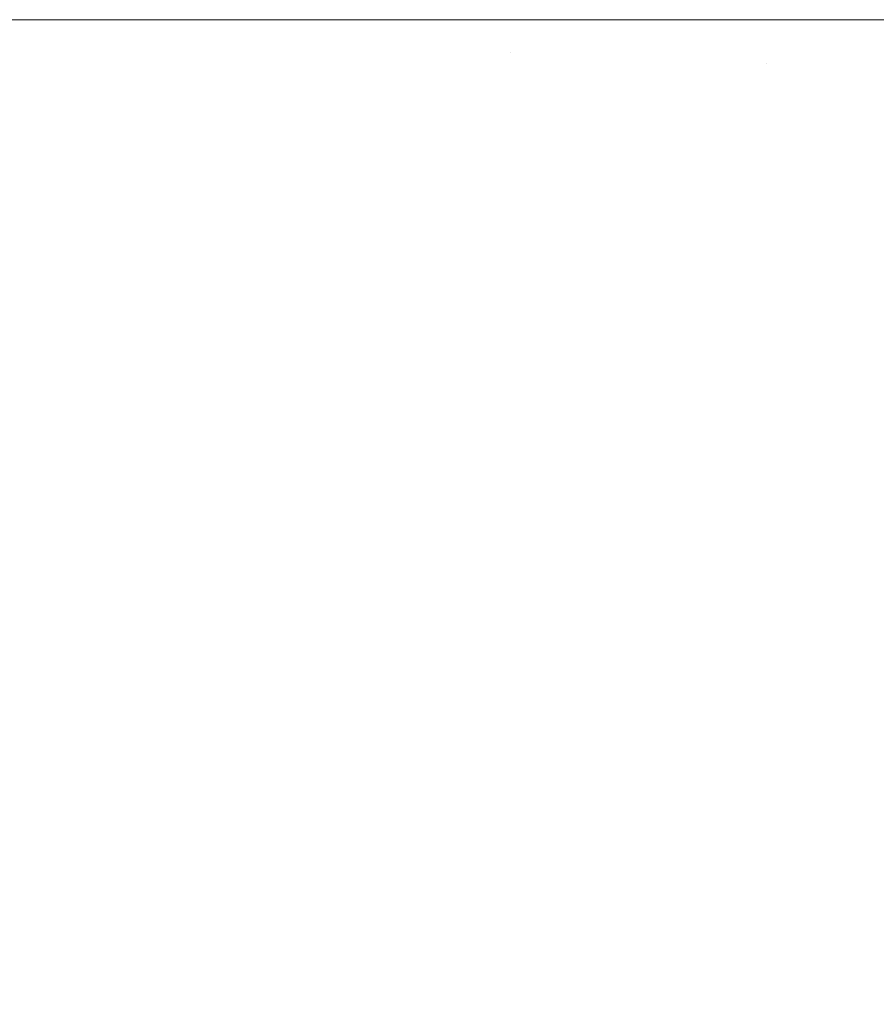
# Model space of a CAD drawing. Header units: centimetres. Extents: x -25.9 to 27.4, y -25.9 to -24.1.
# Tile 172 of 200: x 27.2758 to 27.29, y -25.7763 to -25.76. Entities that reach past the tile are written whole.
import ezdxf

# ---------------------------------------------------------------- set-up
doc = ezdxf.new("R2010")
doc.units = ezdxf.units.CM
doc.header["$LTSCALE"] = 2.54
doc.layers.add('Lucido design-1', color=7, linetype='Continuous')

# ---------------------------------------------------------------- blocks, each defined once
blk = doc.blocks.new('Gruppo-4-1')
at = {"color": 7, "linetype": 'Continuous', "lineweight": 9}
for points, invisible_edges in [([(27.277394, -25.760253, 707.620886), (27.277378, -25.760505, 707.620886), (27.273404, -25.760167, 707.620728), (27.273409, -25.760084, 707.620728)], 15), ([(27.277399, -25.76, 707.620886), (27.277394, -25.760253, 707.620886), (27.273409, -25.760084, 707.620728), (27.273411, -25.76, 707.620728)], 7), ([(27.277398, -25.76, 708.420508), (27.275354, -25.76, 708.420632), (27.275351, -25.760171, 708.420632), (27.27965, -25.760359, 708.42037)], 14), ([(27.281384, -25.76, 707.621204), (27.281375, -25.760422, 707.621204), (27.277394, -25.760253, 707.620886), (27.277399, -25.76, 707.620886)], 7), ([(27.27965, -25.760359, 708.42037), (27.279658, -25.76, 708.42037), (27.277398, -25.76, 708.420508)], 9), ([(27.281381, -25.76, 708.42019), (27.279658, -25.76, 708.42037), (27.27965, -25.760359, 708.42037), (27.283936, -25.760546, 708.419923)], 14), ([(27.285358, -25.76, 707.621682), (27.285345, -25.760591, 707.621682), (27.281375, -25.760422, 707.621204), (27.281384, -25.76, 707.621204)], 7), ([(27.283936, -25.760546, 708.419923), (27.283948, -25.76, 708.419923), (27.281381, -25.76, 708.42019)], 9), ([(27.283936, -25.760546, 708.419923), (27.288191, -25.760731, 708.419293), (27.288207, -25.76, 708.419293), (27.285355, -25.76, 708.419715)], 11), ([(27.285355, -25.76, 708.419715), (27.283948, -25.76, 708.419923), (27.283936, -25.760546, 708.419923)], 10), ([(27.289315, -25.76, 707.622319), (27.289299, -25.760759, 707.622319), (27.285345, -25.760591, 707.621682), (27.285358, -25.76, 707.621682)], 7), ([(27.288191, -25.760731, 708.419293), (27.292407, -25.760916, 708.418481), (27.292427, -25.76, 708.418481), (27.289312, -25.76, 708.41908)], 11), ([(27.289312, -25.76, 708.41908), (27.288207, -25.76, 708.419293), (27.288191, -25.760731, 708.419293)], 10), ([(27.293249, -25.76, 707.623116), (27.293229, -25.760926, 707.623116), (27.289299, -25.760759, 707.622319), (27.289315, -25.76, 707.622319)], 7), ([(27.277351, -25.760757, 707.620886), (27.277313, -25.761007, 707.620886), (27.273382, -25.760333, 707.620728), (27.273395, -25.76025, 707.620728)], 15), ([(27.277378, -25.760505, 707.620886), (27.277351, -25.760757, 707.620886), (27.273395, -25.76025, 707.620728), (27.273404, -25.760167, 707.620728)], 15), ([(27.275351, -25.760171, 708.420632), (27.275339, -25.760341, 708.420632), (27.279627, -25.760716, 708.42037), (27.27965, -25.760359, 708.42037)], 15), ([(27.281375, -25.760422, 707.621204), (27.281348, -25.760843, 707.621204), (27.277378, -25.760505, 707.620886), (27.277394, -25.760253, 707.620886)], 15), ([(27.277265, -25.761256, 707.620886), (27.277207, -25.761502, 707.620886), (27.273347, -25.760497, 707.620728), (27.273366, -25.760415, 707.620728)], 15), ([(27.277313, -25.761007, 707.620886), (27.277265, -25.761256, 707.620886), (27.273366, -25.760415, 707.620728), (27.273382, -25.760333, 707.620728)], 15), ([(27.275339, -25.760341, 708.420632), (27.275321, -25.760511, 708.420632), (27.279588, -25.761073, 708.42037), (27.279627, -25.760716, 708.42037)], 15), ([(27.27965, -25.760359, 708.42037), (27.279627, -25.760716, 708.42037), (27.2839, -25.76109, 708.419923), (27.283936, -25.760546, 708.419923)], 15), ([(27.285345, -25.760591, 707.621682), (27.285308, -25.76118, 707.621682), (27.281348, -25.760843, 707.621204), (27.281375, -25.760422, 707.621204)], 15), ([(27.277138, -25.761745, 707.620886), (27.277059, -25.761986, 707.620886), (27.273298, -25.760657, 707.620728), (27.273324, -25.760577, 707.620728)], 15), ([(27.277207, -25.761502, 707.620886), (27.277138, -25.761745, 707.620886), (27.273324, -25.760577, 707.620728), (27.273347, -25.760497, 707.620728)], 15), ([(27.275321, -25.760511, 708.420632), (27.275295, -25.76068, 708.420632), (27.279533, -25.761427, 708.42037), (27.279588, -25.761073, 708.42037)], 15), ([(27.281348, -25.760843, 707.621204), (27.281303, -25.761263, 707.621204), (27.277351, -25.760757, 707.620886), (27.277378, -25.760505, 707.620886)], 15), ([(27.283936, -25.760546, 708.419923), (27.2839, -25.76109, 708.419923), (27.288143, -25.761461, 708.419293), (27.288191, -25.760731, 708.419293)], 15), ([(27.289299, -25.760759, 707.622319), (27.289251, -25.761516, 707.622319), (27.285308, -25.76118, 707.621682), (27.285345, -25.760591, 707.621682)], 15), ([(27.276969, -25.762222, 707.620886), (27.27687, -25.762455, 707.620886), (27.273236, -25.760812, 707.620728), (27.273268, -25.760735, 707.620728)], 15), ([(27.277059, -25.761986, 707.620886), (27.276969, -25.762222, 707.620886), (27.273268, -25.760735, 707.620728), (27.273298, -25.760657, 707.620728)], 15), ([(27.275295, -25.76068, 708.420632), (27.275262, -25.760848, 708.420632), (27.279463, -25.761779, 708.42037), (27.279533, -25.761427, 708.42037)], 15), ([(27.281303, -25.761263, 707.621204), (27.281241, -25.761681, 707.621204), (27.277313, -25.761007, 707.620886), (27.277351, -25.760757, 707.620886)], 15), ([(27.279627, -25.760716, 708.42037), (27.279588, -25.761073, 708.42037), (27.283841, -25.761633, 708.419923), (27.2839, -25.76109, 708.419923)], 15), ([(27.288191, -25.760731, 708.419293), (27.288143, -25.761461, 708.419293), (27.292348, -25.761829, 708.418481), (27.292407, -25.760916, 708.418481)], 15), ([(27.293229, -25.760926, 707.623116), (27.29317, -25.76185, 707.623116), (27.289251, -25.761516, 707.622319), (27.289299, -25.760759, 707.622319)], 15), ([(27.276761, -25.762683, 707.620886), (27.276642, -25.762907, 707.620886), (27.27316, -25.760962, 707.620728), (27.2732, -25.760888, 707.620728)], 15), ([(27.27687, -25.762455, 707.620886), (27.276761, -25.762683, 707.620886), (27.2732, -25.760888, 707.620728), (27.273236, -25.760812, 707.620728)], 15), ([(27.275262, -25.760848, 708.420632), (27.275221, -25.761013, 708.420632), (27.279378, -25.762127, 708.42037), (27.279463, -25.761779, 708.42037)], 15), ([(27.285308, -25.76118, 707.621682), (27.285245, -25.761768, 707.621682), (27.281303, -25.761263, 707.621204), (27.281348, -25.760843, 707.621204)], 15), ([(27.276377, -25.763338, 707.620886), (27.276231, -25.763544, 707.620886), (27.273024, -25.761173, 707.620728), (27.273072, -25.761104, 707.620728)], 15), ([(27.276514, -25.763125, 707.620886), (27.276377, -25.763338, 707.620886), (27.273072, -25.761104, 707.620728), (27.273118, -25.761034, 707.620728)], 15), ([(27.276642, -25.762907, 707.620886), (27.276514, -25.763125, 707.620886), (27.273118, -25.761034, 707.620728), (27.27316, -25.760962, 707.620728)], 15), ([(27.275221, -25.761013, 708.420632), (27.275173, -25.761177, 708.420632), (27.279278, -25.762472, 708.42037), (27.279378, -25.762127, 708.42037)], 15), ([(27.281241, -25.761681, 707.621204), (27.28116, -25.762095, 707.621204), (27.277265, -25.761256, 707.620886), (27.277313, -25.761007, 707.620886)], 15), ([(27.279588, -25.761073, 708.42037), (27.279533, -25.761427, 708.42037), (27.283758, -25.762172, 708.419923), (27.283841, -25.761633, 708.419923)], 15), ([(27.2839, -25.76109, 708.419923), (27.283841, -25.761633, 708.419923), (27.288063, -25.762189, 708.419293), (27.288143, -25.761461, 708.419293)], 15), ([(27.276076, -25.763745, 707.620886), (27.275913, -25.763938, 707.620886), (27.272919, -25.761303, 707.620728), (27.272973, -25.761239, 707.620728)], 15), ([(27.276231, -25.763544, 707.620886), (27.276076, -25.763745, 707.620886), (27.272973, -25.761239, 707.620728), (27.273024, -25.761173, 707.620728)], 15), ([(27.275173, -25.761177, 708.420632), (27.275118, -25.761339, 708.420632), (27.279162, -25.762811, 708.42037), (27.279278, -25.762472, 708.42037)], 15), ([(27.28116, -25.762095, 707.621204), (27.281063, -25.762506, 707.621204), (27.277207, -25.761502, 707.620886), (27.277265, -25.761256, 707.620886)], 15), ([(27.285245, -25.761768, 707.621682), (27.285158, -25.762352, 707.621682), (27.281241, -25.761681, 707.621204), (27.281303, -25.761263, 707.621204)], 15), ([(27.289251, -25.761516, 707.622319), (27.28917, -25.762271, 707.622319), (27.285245, -25.761768, 707.621682), (27.285308, -25.76118, 707.621682)], 15), ([(27.275913, -25.763938, 707.620886), (27.275742, -25.764124, 707.620886), (27.272862, -25.761365, 707.620728), (27.272919, -25.761303, 707.620728)], 15), ([(27.275118, -25.761339, 708.420632), (27.275056, -25.761499, 708.420632), (27.279032, -25.763145, 708.42037), (27.279162, -25.762811, 708.42037)], 15), ([(27.279533, -25.761427, 708.42037), (27.279463, -25.761779, 708.42037), (27.283651, -25.762707, 708.419923), (27.283758, -25.762172, 708.419923)], 15), ([(27.275056, -25.761499, 708.420632), (27.274987, -25.761655, 708.420632), (27.278888, -25.763474, 708.42037), (27.279032, -25.763145, 708.42037)], 15), ([(27.281063, -25.762506, 707.621204), (27.280948, -25.762912, 707.621204), (27.277138, -25.761745, 707.620886), (27.277207, -25.761502, 707.620886)], 15), ([(27.288143, -25.761461, 708.419293), (27.288063, -25.762189, 708.419293), (27.292248, -25.76274, 708.418481), (27.292348, -25.761829, 708.418481)], 15), ([(27.29317, -25.76185, 707.623116), (27.293072, -25.76277, 707.623116), (27.28917, -25.762271, 707.622319), (27.289251, -25.761516, 707.622319)], 15), ([(27.274987, -25.761655, 708.420632), (27.274912, -25.761808, 708.420632), (27.278729, -25.763795, 708.42037), (27.278888, -25.763474, 708.42037)], 15), ([(27.280948, -25.762912, 707.621204), (27.280816, -25.763313, 707.621204), (27.277059, -25.761986, 707.620886), (27.277138, -25.761745, 707.620886)], 15), ([(27.285158, -25.762352, 707.621682), (27.285045, -25.762933, 707.621682), (27.28116, -25.762095, 707.621204), (27.281241, -25.761681, 707.621204)], 15), ([(27.283841, -25.761633, 708.419923), (27.283758, -25.762172, 708.419923), (27.287952, -25.762912, 708.419293), (27.288063, -25.762189, 708.419293)], 15), ([(27.28917, -25.762271, 707.622319), (27.289058, -25.763021, 707.622319), (27.285158, -25.762352, 707.621682), (27.285245, -25.761768, 707.621682)], 15), ([(27.274912, -25.761808, 708.420632), (27.27483, -25.761958, 708.420632), (27.278557, -25.76411, 708.42037), (27.278729, -25.763795, 708.42037)], 15), ([(27.279463, -25.761779, 708.42037), (27.279378, -25.762127, 708.42037), (27.283521, -25.763238, 708.419923), (27.283651, -25.762707, 708.419923)], 15), ([(27.27483, -25.761958, 708.420632), (27.274741, -25.762104, 708.420632), (27.278371, -25.764416, 708.42037), (27.278557, -25.76411, 708.42037)], 15), ([(27.280816, -25.763313, 707.621204), (27.280667, -25.763708, 707.621204), (27.276969, -25.762222, 707.620886), (27.277059, -25.761986, 707.620886)], 15), ([(27.285045, -25.762933, 707.621682), (27.284909, -25.763507, 707.621682), (27.281063, -25.762506, 707.621204), (27.28116, -25.762095, 707.621204)], 15), ([(27.274646, -25.762246, 708.420632), (27.274545, -25.762384, 708.420632), (27.277959, -25.765004, 708.42037), (27.278172, -25.764714, 708.42037)], 15), ([(27.274741, -25.762104, 708.420632), (27.274646, -25.762246, 708.420632), (27.278172, -25.764714, 708.42037), (27.278371, -25.764416, 708.42037)], 15), ([(27.280667, -25.763708, 707.621204), (27.280501, -25.764096, 707.621204), (27.27687, -25.762455, 707.620886), (27.276969, -25.762222, 707.620886)], 15), ([(27.279378, -25.762127, 708.42037), (27.279278, -25.762472, 708.42037), (27.283369, -25.763762, 708.419923), (27.283521, -25.763238, 708.419923)], 15), ([(27.283758, -25.762172, 708.419923), (27.283651, -25.762707, 708.419923), (27.287809, -25.763629, 708.419293), (27.287952, -25.762912, 708.419293)], 15), ([(27.288063, -25.762189, 708.419293), (27.287952, -25.762912, 708.419293), (27.292109, -25.763645, 708.418481), (27.292248, -25.76274, 708.418481)], 15), ([(27.274545, -25.762384, 708.420632), (27.274438, -25.762517, 708.420632), (27.277735, -25.765283, 708.42037), (27.277959, -25.765004, 708.42037)], 15), ([(27.289058, -25.763021, 707.622319), (27.288914, -25.763766, 707.622319), (27.285045, -25.762933, 707.621682), (27.285158, -25.762352, 707.621682)], 15), ([(27.293072, -25.76277, 707.623116), (27.292935, -25.763686, 707.623116), (27.289058, -25.763021, 707.622319), (27.28917, -25.762271, 707.622319)], 15), ([(27.274438, -25.762517, 708.420632), (27.274326, -25.762645, 708.420632), (27.277499, -25.765553, 708.42037), (27.277735, -25.765283, 708.42037)], 15), ([(27.280501, -25.764096, 707.621204), (27.280319, -25.764477, 707.621204), (27.276761, -25.762683, 707.620886), (27.27687, -25.762455, 707.620886)], 15), ([(27.279278, -25.762472, 708.42037), (27.279162, -25.762811, 708.42037), (27.283193, -25.764278, 708.419923), (27.283369, -25.763762, 708.419923)], 15), ([(27.284909, -25.763507, 707.621682), (27.284748, -25.764076, 707.621682), (27.280948, -25.762912, 707.621204), (27.281063, -25.762506, 707.621204)], 15), ([(27.274326, -25.762645, 708.420632), (27.274207, -25.762769, 708.420632), (27.277251, -25.765812, 708.42037), (27.277499, -25.765553, 708.42037)], 15), ([(27.280319, -25.764477, 707.621204), (27.280121, -25.76485, 707.621204), (27.276642, -25.762907, 707.620886), (27.276761, -25.762683, 707.620886)], 15), ([(27.283651, -25.762707, 708.419923), (27.283521, -25.763238, 708.419923), (27.287635, -25.76434, 708.419293), (27.287809, -25.763629, 708.419293)], 15), ([(27.274084, -25.762887, 708.420632), (27.273956, -25.763, 708.420632), (27.276722, -25.766296, 708.42037), (27.276992, -25.76606, 708.42037)], 15), ([(27.274207, -25.762769, 708.420632), (27.274084, -25.762887, 708.420632), (27.276992, -25.76606, 708.42037), (27.277251, -25.765812, 708.42037)], 15), ([(27.280121, -25.76485, 707.621204), (27.279907, -25.765214, 707.621204), (27.276514, -25.763125, 707.620886), (27.276642, -25.762907, 707.620886)], 15), ([(27.279162, -25.762811, 708.42037), (27.279032, -25.763145, 708.42037), (27.282995, -25.764787, 708.419923), (27.283193, -25.764278, 708.419923)], 15), ([(27.284748, -25.764076, 707.621682), (27.284563, -25.764637, 707.621682), (27.280816, -25.763313, 707.621204), (27.280948, -25.762912, 707.621204)], 15), ([(27.287952, -25.762912, 708.419293), (27.287809, -25.763629, 708.419293), (27.29193, -25.764543, 708.418481), (27.292109, -25.763645, 708.418481)], 15), ([(27.273956, -25.763, 708.420632), (27.273822, -25.763107, 708.420632), (27.276442, -25.766521, 708.42037), (27.276722, -25.766296, 708.42037)], 15), ([(27.288914, -25.763766, 707.622319), (27.288738, -25.764504, 707.622319), (27.284909, -25.763507, 707.621682), (27.285045, -25.762933, 707.621682)], 15), ([(27.292935, -25.763686, 707.623116), (27.292759, -25.764595, 707.623116), (27.288914, -25.763766, 707.622319), (27.289058, -25.763021, 707.622319)], 15), ([(27.273685, -25.763208, 708.420632), (27.273543, -25.763303, 708.420632), (27.275855, -25.766932, 708.42037), (27.276153, -25.766733, 708.42037)], 15), ([(27.273822, -25.763107, 708.420632), (27.273685, -25.763208, 708.420632), (27.276153, -25.766733, 708.42037), (27.276442, -25.766521, 708.42037)], 15), ([(27.279907, -25.765214, 707.621204), (27.279678, -25.765569, 707.621204), (27.276377, -25.763338, 707.620886), (27.276514, -25.763125, 707.620886)], 15), ([(27.279032, -25.763145, 708.42037), (27.278888, -25.763474, 708.42037), (27.282776, -25.765287, 708.419923), (27.282995, -25.764787, 708.419923)], 15), ([(27.283521, -25.763238, 708.419923), (27.283369, -25.763762, 708.419923), (27.28743, -25.765042, 708.419293), (27.287635, -25.76434, 708.419293)], 15), ([(27.273543, -25.763303, 708.420632), (27.273396, -25.763391, 708.420632), (27.275548, -25.767118, 708.42037), (27.275855, -25.766932, 708.42037)], 15), ([(27.279678, -25.765569, 707.621204), (27.279434, -25.765914, 707.621204), (27.276231, -25.763544, 707.620886), (27.276377, -25.763338, 707.620886)], 15), ([(27.284563, -25.764637, 707.621682), (27.284354, -25.76519, 707.621682), (27.280667, -25.763708, 707.621204), (27.280816, -25.763313, 707.621204)], 15), ([(27.279434, -25.765914, 707.621204), (27.279176, -25.766248, 707.621204), (27.276076, -25.763745, 707.620886), (27.276231, -25.763544, 707.620886)], 15), ([(27.278888, -25.763474, 708.42037), (27.278729, -25.763795, 708.42037), (27.282534, -25.765776, 708.419923), (27.282776, -25.765287, 708.419923)], 15), ([(27.288738, -25.764504, 707.622319), (27.288531, -25.765235, 707.622319), (27.284748, -25.764076, 707.621682), (27.284909, -25.763507, 707.621682)], 15), ([(27.284354, -25.76519, 707.621682), (27.284122, -25.765733, 707.621682), (27.280501, -25.764096, 707.621204), (27.280667, -25.763708, 707.621204)], 15), ([(27.287809, -25.763629, 708.419293), (27.287635, -25.76434, 708.419293), (27.291712, -25.765432, 708.418481), (27.29193, -25.764543, 708.418481)], 15), ([(27.279176, -25.766248, 707.621204), (27.278904, -25.76657, 707.621204), (27.275913, -25.763938, 707.620886), (27.276076, -25.763745, 707.620886)], 15), ([(27.278729, -25.763795, 708.42037), (27.278557, -25.76411, 708.42037), (27.282272, -25.766254, 708.419923), (27.282534, -25.765776, 708.419923)], 15), ([(27.283369, -25.763762, 708.419923), (27.283193, -25.764278, 708.419923), (27.287195, -25.765735, 708.419293), (27.28743, -25.765042, 708.419293)], 15), ([(27.292759, -25.764595, 707.623116), (27.292545, -25.765496, 707.623116), (27.288738, -25.764504, 707.622319), (27.288914, -25.763766, 707.622319)], 15), ([(27.278904, -25.76657, 707.621204), (27.278619, -25.766881, 707.621204), (27.275742, -25.764124, 707.620886), (27.275913, -25.763938, 707.620886)], 15), ([(27.278619, -25.766881, 707.621204), (27.27832, -25.76718, 707.621204), (27.275563, -25.764303, 707.620886), (27.275742, -25.764124, 707.620886)], 15), ([(27.278557, -25.76411, 708.42037), (27.278371, -25.764416, 708.42037), (27.281989, -25.766721, 708.419923), (27.282272, -25.766254, 708.419923)], 15), ([(27.284122, -25.765733, 707.621682), (27.283867, -25.766267, 707.621682), (27.280319, -25.764477, 707.621204), (27.280501, -25.764096, 707.621204)], 15), ([(27.288531, -25.765235, 707.622319), (27.288294, -25.765955, 707.622319), (27.284563, -25.764637, 707.621682), (27.284748, -25.764076, 707.621682)], 15), ([(27.27832, -25.76718, 707.621204), (27.278009, -25.767466, 707.621204), (27.275377, -25.764474, 707.620886), (27.275563, -25.764303, 707.620886)], 15), ([(27.283193, -25.764278, 708.419923), (27.282995, -25.764787, 708.419923), (27.28693, -25.766417, 708.419293), (27.287195, -25.765735, 708.419293)], 15), ([(27.287635, -25.76434, 708.419293), (27.28743, -25.765042, 708.419293), (27.291456, -25.766311, 708.418481), (27.291712, -25.765432, 708.418481)], 15), ([(27.278009, -25.767466, 707.621204), (27.277686, -25.767738, 707.621204), (27.275183, -25.764637, 707.620886), (27.275377, -25.764474, 707.620886)], 15), ([(27.278371, -25.764416, 708.42037), (27.278172, -25.764714, 708.42037), (27.281685, -25.767175, 708.419923), (27.281989, -25.766721, 708.419923)], 15), ([(27.283867, -25.766267, 707.621682), (27.28359, -25.766788, 707.621682), (27.280121, -25.76485, 707.621204), (27.280319, -25.764477, 707.621204)], 15), ([(27.292545, -25.765496, 707.623116), (27.292293, -25.766386, 707.623116), (27.288531, -25.765235, 707.622319), (27.288738, -25.764504, 707.622319)], 15), ([(27.277686, -25.767738, 707.621204), (27.277352, -25.767996, 707.621204), (27.274983, -25.764792, 707.620886), (27.275183, -25.764637, 707.620886)], 15), ([(27.288294, -25.765955, 707.622319), (27.288026, -25.766665, 707.622319), (27.284354, -25.76519, 707.621682), (27.284563, -25.764637, 707.621682)], 15), ([(27.277352, -25.767996, 707.621204), (27.277008, -25.76824, 707.621204), (27.274776, -25.764938, 707.620886), (27.274983, -25.764792, 707.620886)], 15), ([(27.278172, -25.764714, 708.42037), (27.277959, -25.765004, 708.42037), (27.281363, -25.767615, 708.419923), (27.281685, -25.767175, 708.419923)], 15), ([(27.28359, -25.766788, 707.621682), (27.283291, -25.767298, 707.621682), (27.279907, -25.765214, 707.621204), (27.280121, -25.76485, 707.621204)], 15), ([(27.282995, -25.764787, 708.419923), (27.282776, -25.765287, 708.419923), (27.286636, -25.767086, 708.419293), (27.28693, -25.766417, 708.419293)], 15), ([(27.277008, -25.76824, 707.621204), (27.276653, -25.768469, 707.621204), (27.274564, -25.765076, 707.620886), (27.274776, -25.764938, 707.620886)], 15), ([(27.277959, -25.765004, 708.42037), (27.277735, -25.765283, 708.42037), (27.281021, -25.768041, 708.419923), (27.281363, -25.767615, 708.419923)], 15), ([(27.276653, -25.768469, 707.621204), (27.276289, -25.768682, 707.621204), (27.274345, -25.765204, 707.620886), (27.274564, -25.765076, 707.620886)], 15), ([(27.288026, -25.766665, 707.622319), (27.287728, -25.767363, 707.622319), (27.284122, -25.765733, 707.621682), (27.284354, -25.76519, 707.621682)], 15), ([(27.28743, -25.765042, 708.419293), (27.287195, -25.765735, 708.419293), (27.291162, -25.767179, 708.418481), (27.291456, -25.766311, 708.418481)], 15), ([(27.275916, -25.76888, 707.621204), (27.275535, -25.769062, 707.621204), (27.273894, -25.765431, 707.620886), (27.274122, -25.765322, 707.620886)], 15), ([(27.276289, -25.768682, 707.621204), (27.275916, -25.76888, 707.621204), (27.274122, -25.765322, 707.620886), (27.274345, -25.765204, 707.620886)], 15), ([(27.277735, -25.765283, 708.42037), (27.277499, -25.765553, 708.42037), (27.280661, -25.768451, 708.419923), (27.281021, -25.768041, 708.419923)], 15), ([(27.283291, -25.767298, 707.621682), (27.282971, -25.767794, 707.621682), (27.279678, -25.765569, 707.621204), (27.279907, -25.765214, 707.621204)], 15), ([(27.282776, -25.765287, 708.419923), (27.282534, -25.765776, 708.419923), (27.286312, -25.767743, 708.419293), (27.286636, -25.767086, 708.419293)], 15), ([(27.292293, -25.766386, 707.623116), (27.292003, -25.767266, 707.623116), (27.288294, -25.765955, 707.622319), (27.288531, -25.765235, 707.622319)], 15), ([(27.277499, -25.765553, 708.42037), (27.277251, -25.765812, 708.42037), (27.280284, -25.768845, 708.419923), (27.280661, -25.768451, 708.419923)], 15), ([(27.282971, -25.767794, 707.621682), (27.28263, -25.768277, 707.621682), (27.279434, -25.765914, 707.621204), (27.279678, -25.765569, 707.621204)], 15), ([(27.277251, -25.765812, 708.42037), (27.276992, -25.76606, 708.42037), (27.27989, -25.769223, 708.419923), (27.280284, -25.768845, 708.419923)], 15), ([(27.282534, -25.765776, 708.419923), (27.282272, -25.766254, 708.419923), (27.28596, -25.768384, 708.419293), (27.286312, -25.767743, 708.419293)], 15), ([(27.287728, -25.767363, 707.622319), (27.287401, -25.768048, 707.622319), (27.283867, -25.766267, 707.621682), (27.284122, -25.765733, 707.621682)], 15), ([(27.287195, -25.765735, 708.419293), (27.28693, -25.766417, 708.419293), (27.29083, -25.768032, 708.418481), (27.291162, -25.767179, 708.418481)], 15), ([(27.28263, -25.768277, 707.621682), (27.282268, -25.768744, 707.621682), (27.279176, -25.766248, 707.621204), (27.279434, -25.765914, 707.621204)], 15), ([(27.292003, -25.767266, 707.623116), (27.291676, -25.768132, 707.623116), (27.288026, -25.766665, 707.622319), (27.288294, -25.765955, 707.622319)], 15), ([(27.276992, -25.76606, 708.42037), (27.276722, -25.766296, 708.42037), (27.279479, -25.769582, 708.419923), (27.27989, -25.769223, 708.419923)], 15), ([(27.276722, -25.766296, 708.42037), (27.276442, -25.766521, 708.42037), (27.279054, -25.769924, 708.419923), (27.279479, -25.769582, 708.419923)], 15), ([(27.282268, -25.768744, 707.621682), (27.281887, -25.769196, 707.621682), (27.278904, -25.76657, 707.621204), (27.279176, -25.766248, 707.621204)], 15), ([(27.282272, -25.766254, 708.419923), (27.281989, -25.766721, 708.419923), (27.285581, -25.769009, 708.419293), (27.28596, -25.768384, 708.419293)], 15), ([(27.287401, -25.768048, 707.622319), (27.287045, -25.768718, 707.622319), (27.28359, -25.766788, 707.621682), (27.283867, -25.766267, 707.621682)], 15), ([(27.28693, -25.766417, 708.419293), (27.286636, -25.767086, 708.419293), (27.290461, -25.76887, 708.418481), (27.29083, -25.768032, 708.418481)], 15), ([(27.276442, -25.766521, 708.42037), (27.276153, -25.766733, 708.42037), (27.278613, -25.770247, 708.419923), (27.279054, -25.769924, 708.419923)], 15), ([(27.281887, -25.769196, 707.621682), (27.281488, -25.769631, 707.621682), (27.278619, -25.766881, 707.621204), (27.278904, -25.76657, 707.621204)], 15), ([(27.291676, -25.768132, 707.623116), (27.291313, -25.768984, 707.623116), (27.287728, -25.767363, 707.622319), (27.288026, -25.766665, 707.622319)], 15), ([(27.276153, -25.766733, 708.42037), (27.275855, -25.766932, 708.42037), (27.27816, -25.77055, 708.419923), (27.278613, -25.770247, 708.419923)], 15), ([(27.281989, -25.766721, 708.419923), (27.281685, -25.767175, 708.419923), (27.285174, -25.769618, 708.419293), (27.285581, -25.769009, 708.419293)], 15), ([(27.287045, -25.768718, 707.622319), (27.286661, -25.769373, 707.622319), (27.283291, -25.767298, 707.621682), (27.28359, -25.766788, 707.621682)], 15), ([(27.275855, -25.766932, 708.42037), (27.275548, -25.767118, 708.42037), (27.277693, -25.770833, 708.419923), (27.27816, -25.77055, 708.419923)], 15), ([(27.281488, -25.769631, 707.621682), (27.28107, -25.770049, 707.621682), (27.27832, -25.76718, 707.621204), (27.278619, -25.766881, 707.621204)], 15), ([(27.275548, -25.767118, 708.42037), (27.275234, -25.767291, 708.42037), (27.277215, -25.771096, 708.419923), (27.277693, -25.770833, 708.419923)], 15), ([(27.286636, -25.767086, 708.419293), (27.286312, -25.767743, 708.419293), (27.290056, -25.769692, 708.418481), (27.290461, -25.76887, 708.418481)], 15), ([(27.275234, -25.767291, 708.42037), (27.274912, -25.767449, 708.42037), (27.276725, -25.771337, 708.419923), (27.277215, -25.771096, 708.419923)], 15), ([(27.28107, -25.770049, 707.621682), (27.280635, -25.770449, 707.621682), (27.278009, -25.767466, 707.621204), (27.27832, -25.76718, 707.621204)], 15), ([(27.281685, -25.767175, 708.419923), (27.281363, -25.767615, 708.419923), (27.284742, -25.770208, 708.419293), (27.285174, -25.769618, 708.419293)], 15), ([(27.286661, -25.769373, 707.622319), (27.286249, -25.77001, 707.622319), (27.282971, -25.767794, 707.621682), (27.283291, -25.767298, 707.621682)], 15), ([(27.274912, -25.767449, 708.42037), (27.274584, -25.767594, 708.42037), (27.276226, -25.771557, 708.419923), (27.276725, -25.771337, 708.419923)], 15), ([(27.280635, -25.770449, 707.621682), (27.280183, -25.77083, 707.621682), (27.277686, -25.767738, 707.621204), (27.278009, -25.767466, 707.621204)], 15), ([(27.291313, -25.768984, 707.623116), (27.290913, -25.769819, 707.623116), (27.287401, -25.768048, 707.622319), (27.287728, -25.767363, 707.622319)], 15), ([(27.274584, -25.767594, 708.42037), (27.27425, -25.767724, 708.42037), (27.275717, -25.771755, 708.419923), (27.276226, -25.771557, 708.419923)], 15), ([(27.281363, -25.767615, 708.419923), (27.281021, -25.768041, 708.419923), (27.284284, -25.770778, 708.419293), (27.284742, -25.770208, 708.419293)], 15), ([(27.280183, -25.77083, 707.621682), (27.279715, -25.771191, 707.621682), (27.277352, -25.767996, 707.621204), (27.277686, -25.767738, 707.621204)], 15), ([(27.286249, -25.77001, 707.622319), (27.285811, -25.77063, 707.622319), (27.28263, -25.768277, 707.621682), (27.282971, -25.767794, 707.621682)], 15), ([(27.286312, -25.767743, 708.419293), (27.28596, -25.768384, 708.419293), (27.289615, -25.770494, 708.418481), (27.290056, -25.769692, 708.418481)], 15), ([(27.279715, -25.771191, 707.621682), (27.279233, -25.771532, 707.621682), (27.277008, -25.76824, 707.621204), (27.277352, -25.767996, 707.621204)], 15), ([(27.281021, -25.768041, 708.419923), (27.280661, -25.768451, 708.419923), (27.283801, -25.771328, 708.419293), (27.284284, -25.770778, 708.419293)], 15), ([(27.290913, -25.769819, 707.623116), (27.290479, -25.770637, 707.623116), (27.287045, -25.768718, 707.622319), (27.287401, -25.768048, 707.622319)], 15), ([(27.279233, -25.771532, 707.621682), (27.278737, -25.771853, 707.621682), (27.276653, -25.768469, 707.621204), (27.277008, -25.76824, 707.621204)], 15), ([(27.285811, -25.77063, 707.622319), (27.285347, -25.77123, 707.622319), (27.282268, -25.768744, 707.621682), (27.28263, -25.768277, 707.621682)], 15), ([(27.280661, -25.768451, 708.419923), (27.280284, -25.768845, 708.419923), (27.283295, -25.771857, 708.419293), (27.283801, -25.771328, 708.419293)], 15), ([(27.28596, -25.768384, 708.419293), (27.285581, -25.769009, 708.419293), (27.28914, -25.771277, 708.418481), (27.289615, -25.770494, 708.418481)], 15), ([(27.278737, -25.771853, 707.621682), (27.278227, -25.772152, 707.621682), (27.276289, -25.768682, 707.621204), (27.276653, -25.768469, 707.621204)], 15), ([(27.278227, -25.772152, 707.621682), (27.277705, -25.772429, 707.621682), (27.275916, -25.76888, 707.621204), (27.276289, -25.768682, 707.621204)], 15), ([(27.285347, -25.77123, 707.622319), (27.284858, -25.771811, 707.622319), (27.281887, -25.769196, 707.621682), (27.282268, -25.768744, 707.621682)], 15), ([(27.290479, -25.770637, 707.623116), (27.29001, -25.771435, 707.623116), (27.286661, -25.769373, 707.622319), (27.287045, -25.768718, 707.622319)], 15), ([(27.277705, -25.772429, 707.621682), (27.277172, -25.772684, 707.621682), (27.275535, -25.769062, 707.621204), (27.275916, -25.76888, 707.621204)], 15), ([(27.280284, -25.768845, 708.419923), (27.27989, -25.769223, 708.419923), (27.282767, -25.772363, 708.419293), (27.283295, -25.771857, 708.419293)], 15), ([(27.277172, -25.772684, 707.621682), (27.276628, -25.772916, 707.621682), (27.275147, -25.769228, 707.621204), (27.275535, -25.769062, 707.621204)], 15), ([(27.285581, -25.769009, 708.419293), (27.285174, -25.769618, 708.419293), (27.288632, -25.772039, 708.418481), (27.28914, -25.771277, 708.418481)], 15), ([(27.276628, -25.772916, 707.621682), (27.276076, -25.773124, 707.621682), (27.274752, -25.769377, 707.621204), (27.275147, -25.769228, 707.621204)], 15), ([(27.27989, -25.769223, 708.419923), (27.279479, -25.769582, 708.419923), (27.282217, -25.772845, 708.419293), (27.282767, -25.772363, 708.419293)], 15), ([(27.284858, -25.771811, 707.622319), (27.284345, -25.772369, 707.622319), (27.281488, -25.769631, 707.621682), (27.281887, -25.769196, 707.621682)], 15), ([(27.276076, -25.773124, 707.621682), (27.275514, -25.773309, 707.621682), (27.274351, -25.769509, 707.621204), (27.274752, -25.769377, 707.621204)], 15), ([(27.29001, -25.771435, 707.623116), (27.289508, -25.772213, 707.623116), (27.286249, -25.77001, 707.622319), (27.286661, -25.769373, 707.622319)], 15), ([(27.279479, -25.769582, 708.419923), (27.279054, -25.769924, 708.419923), (27.281646, -25.773303, 708.419293), (27.282217, -25.772845, 708.419293)], 15), ([(27.284345, -25.772369, 707.622319), (27.283808, -25.772906, 707.622319), (27.28107, -25.770049, 707.621682), (27.281488, -25.769631, 707.621682)], 15), ([(27.285174, -25.769618, 708.419293), (27.284742, -25.770208, 708.419293), (27.28809, -25.772777, 708.418481), (27.288632, -25.772039, 708.418481)], 15), ([(27.290056, -25.769692, 708.418481), (27.289615, -25.770494, 708.418481), (27.293231, -25.772582, 708.41749), (27.293759, -25.77162, 708.41749)], 15), ([(27.279054, -25.769924, 708.419923), (27.278613, -25.770247, 708.419923), (27.281056, -25.773736, 708.419293), (27.281646, -25.773303, 708.419293)], 15), ([(27.283808, -25.772906, 707.622319), (27.283249, -25.773419, 707.622319), (27.280635, -25.770449, 707.621682), (27.28107, -25.770049, 707.621682)], 15), ([(27.289508, -25.772213, 707.623116), (27.288974, -25.772969, 707.623116), (27.285811, -25.77063, 707.622319), (27.286249, -25.77001, 707.622319)], 15), ([(27.278613, -25.770247, 708.419923), (27.27816, -25.77055, 708.419923), (27.280448, -25.774142, 708.419293), (27.281056, -25.773736, 708.419293)], 15), ([(27.284742, -25.770208, 708.419293), (27.284284, -25.770778, 708.419293), (27.287517, -25.773491, 708.418481), (27.28809, -25.772777, 708.418481)], 15), ([(27.27816, -25.77055, 708.419923), (27.277693, -25.770833, 708.419923), (27.279823, -25.774521, 708.419293), (27.280448, -25.774142, 708.419293)], 15), ([(27.283249, -25.773419, 707.622319), (27.282669, -25.773909, 707.622319), (27.280183, -25.77083, 707.621682), (27.280635, -25.770449, 707.621682)], 15), ([(27.289615, -25.770494, 708.418481), (27.28914, -25.771277, 708.418481), (27.292662, -25.773521, 708.41749), (27.293231, -25.772582, 708.41749)], 15), ([(27.288974, -25.772969, 707.623116), (27.288408, -25.773702, 707.623116), (27.285347, -25.77123, 707.622319), (27.285811, -25.77063, 707.622319)], 15), ([(27.277693, -25.770833, 708.419923), (27.277215, -25.771096, 708.419923), (27.279181, -25.774873, 708.419293), (27.279823, -25.774521, 708.419293)], 15), ([(27.282669, -25.773909, 707.622319), (27.282069, -25.774373, 707.622319), (27.279715, -25.771191, 707.621682), (27.280183, -25.77083, 707.621682)], 15), ([(27.284284, -25.770778, 708.419293), (27.283801, -25.771328, 708.419293), (27.286913, -25.77418, 708.418481), (27.287517, -25.773491, 708.418481)], 15), ([(27.277215, -25.771096, 708.419923), (27.276725, -25.771337, 708.419923), (27.278525, -25.775197, 708.419293), (27.279181, -25.774873, 708.419293)], 15), ([(27.282069, -25.774373, 707.622319), (27.281449, -25.774811, 707.622319), (27.279233, -25.771532, 707.621682), (27.279715, -25.771191, 707.621682)], 15), ([(27.288408, -25.773702, 707.623116), (27.287811, -25.774409, 707.623116), (27.284858, -25.771811, 707.622319), (27.285347, -25.77123, 707.622319)], 15), ([(27.276725, -25.771337, 708.419923), (27.276226, -25.771557, 708.419923), (27.277855, -25.775492, 708.419293), (27.278525, -25.775197, 708.419293)], 15), ([(27.283801, -25.771328, 708.419293), (27.283295, -25.771857, 708.419293), (27.28628, -25.774841, 708.418481), (27.286913, -25.77418, 708.418481)], 15), ([(27.28914, -25.771277, 708.418481), (27.288632, -25.772039, 708.418481), (27.292052, -25.774434, 708.41749), (27.292662, -25.773521, 708.41749)], 15), ([(27.276226, -25.771557, 708.419923), (27.275717, -25.771755, 708.419923), (27.277174, -25.775757, 708.419293), (27.277855, -25.775492, 708.419293)], 15), ([(27.281449, -25.774811, 707.622319), (27.280811, -25.775222, 707.622319), (27.278737, -25.771853, 707.621682), (27.279233, -25.771532, 707.621682)], 15), ([(27.293334, -25.773482, 707.624071), (27.292742, -25.774399, 707.624071), (27.289508, -25.772213, 707.623116), (27.29001, -25.771435, 707.623116)], 15), ([(27.275717, -25.771755, 708.419923), (27.2752, -25.77193, 708.419923), (27.276481, -25.775992, 708.419293), (27.277174, -25.775757, 708.419293)], 15), ([(27.280811, -25.775222, 707.622319), (27.280157, -25.775606, 707.622319), (27.278227, -25.772152, 707.621682), (27.278737, -25.771853, 707.621682)], 15), ([(27.283295, -25.771857, 708.419293), (27.282767, -25.772363, 708.419293), (27.285618, -25.775475, 708.418481), (27.28628, -25.774841, 708.418481)], 15), ([(27.287811, -25.774409, 707.623116), (27.287184, -25.775091, 707.623116), (27.284345, -25.772369, 707.622319), (27.284858, -25.771811, 707.622319)], 15), ([(27.2752, -25.77193, 708.419923), (27.274676, -25.772083, 708.419923), (27.275778, -25.776197, 708.419293), (27.276481, -25.775992, 708.419293)], 15), ([(27.288632, -25.772039, 708.418481), (27.28809, -25.772777, 708.418481), (27.291403, -25.775319, 708.41749), (27.292052, -25.774434, 708.41749)], 15), ([(27.280157, -25.775606, 707.622319), (27.279487, -25.775962, 707.622319), (27.277705, -25.772429, 707.621682), (27.278227, -25.772152, 707.621682)], 15), ([(27.292742, -25.774399, 707.624071), (27.292112, -25.77529, 707.624071), (27.288974, -25.772969, 707.623116), (27.289508, -25.772213, 707.623116)], 15), ([(27.282767, -25.772363, 708.419293), (27.282217, -25.772845, 708.419293), (27.28493, -25.776078, 708.418481), (27.285618, -25.775475, 708.418481)], 15), ([(27.287184, -25.775091, 707.623116), (27.28653, -25.775746, 707.623116), (27.283808, -25.772906, 707.622319), (27.284345, -25.772369, 707.622319)], 15), ([(27.279487, -25.775962, 707.622319), (27.278802, -25.77629, 707.622319), (27.277172, -25.772684, 707.621682), (27.277705, -25.772429, 707.621682)], 15), ([(27.278802, -25.77629, 707.622319), (27.278104, -25.776587, 707.622319), (27.276628, -25.772916, 707.621682), (27.277172, -25.772684, 707.621682)], 15), ([(27.282217, -25.772845, 708.419293), (27.281646, -25.773303, 708.419293), (27.284216, -25.776652, 708.418481), (27.28493, -25.776078, 708.418481)], 15), ([(27.28809, -25.772777, 708.418481), (27.287517, -25.773491, 708.418481), (27.290715, -25.776175, 708.41749), (27.291403, -25.775319, 708.41749)], 15), ([(27.278104, -25.776587, 707.622319), (27.277394, -25.776855, 707.622319), (27.276076, -25.773124, 707.621682), (27.276628, -25.772916, 707.621682)], 15), ([(27.28653, -25.775746, 707.623116), (27.285848, -25.776372, 707.623116), (27.283249, -25.773419, 707.622319), (27.283808, -25.772906, 707.622319)], 15), ([(27.292112, -25.77529, 707.624071), (27.291445, -25.776154, 707.624071), (27.288408, -25.773702, 707.623116), (27.288974, -25.772969, 707.623116)], 15), ([(27.277394, -25.776855, 707.622319), (27.276673, -25.777093, 707.622319), (27.275514, -25.773309, 707.621682), (27.276076, -25.773124, 707.621682)], 15), ([(27.276673, -25.777093, 707.622319), (27.275943, -25.7773, 707.622319), (27.274946, -25.77347, 707.621682), (27.275514, -25.773309, 707.621682)], 15), ([(27.281646, -25.773303, 708.419293), (27.281056, -25.773736, 708.419293), (27.283477, -25.777193, 708.418481), (27.284216, -25.776652, 708.418481)], 15), ([(27.275943, -25.7773, 707.622319), (27.275205, -25.777475, 707.622319), (27.274371, -25.773607, 707.621682), (27.274946, -25.77347, 707.621682)], 15), ([(27.285848, -25.776372, 707.623116), (27.28514, -25.776969, 707.623116), (27.282669, -25.773909, 707.622319), (27.283249, -25.773419, 707.622319)], 15), ([(27.287517, -25.773491, 708.418481), (27.286913, -25.77418, 708.418481), (27.289992, -25.777001, 708.41749), (27.290715, -25.776175, 708.41749)], 15), ([(27.281056, -25.773736, 708.419293), (27.280448, -25.774142, 708.419293), (27.282716, -25.777702, 708.418481), (27.283477, -25.777193, 708.418481)], 15), ([(27.291445, -25.776154, 707.624071), (27.290741, -25.776988, 707.624071), (27.287811, -25.774409, 707.623116), (27.288408, -25.773702, 707.623116)], 15), ([(27.28514, -25.776969, 707.623116), (27.284408, -25.777535, 707.623116), (27.282069, -25.774373, 707.622319), (27.282669, -25.773909, 707.622319)], 15), ([(27.280448, -25.774142, 708.419293), (27.279823, -25.774521, 708.419293), (27.281933, -25.778177, 708.418481), (27.282716, -25.777702, 708.418481)], 15), ([(27.286913, -25.77418, 708.418481), (27.28628, -25.774841, 708.418481), (27.289232, -25.777794, 708.41749), (27.289992, -25.777001, 708.41749)], 15), ([(27.284408, -25.777535, 707.623116), (27.283652, -25.77807, 707.623116), (27.281449, -25.774811, 707.622319), (27.282069, -25.774373, 707.622319)], 15), ([(27.290741, -25.776988, 707.624071), (27.290003, -25.777792, 707.624071), (27.287184, -25.775091, 707.623116), (27.287811, -25.774409, 707.623116)], 15), ([(27.279823, -25.774521, 708.419293), (27.279181, -25.774873, 708.419293), (27.28113, -25.778617, 708.418481), (27.281933, -25.778177, 708.418481)], 15), ([(27.283652, -25.77807, 707.623116), (27.282874, -25.778572, 707.623116), (27.280811, -25.775222, 707.622319), (27.281449, -25.774811, 707.622319)], 15), ([(27.279181, -25.774873, 708.419293), (27.278525, -25.775197, 708.419293), (27.280309, -25.779022, 708.418481), (27.28113, -25.778617, 708.418481)], 15), ([(27.28628, -25.774841, 708.418481), (27.285618, -25.775475, 708.418481), (27.288439, -25.778553, 708.41749), (27.289232, -25.777794, 708.41749)], 15), ([(27.290003, -25.777792, 707.624071), (27.289231, -25.778564, 707.624071), (27.28653, -25.775746, 707.623116), (27.287184, -25.775091, 707.623116)], 15), ([(27.278525, -25.775197, 708.419293), (27.277855, -25.775492, 708.419293), (27.279471, -25.779391, 708.418481), (27.280309, -25.779022, 708.418481)], 15), ([(27.282874, -25.778572, 707.623116), (27.282075, -25.779041, 707.623116), (27.280157, -25.775606, 707.622319), (27.280811, -25.775222, 707.622319)], 15), ([(27.285618, -25.775475, 708.418481), (27.28493, -25.776078, 708.418481), (27.287614, -25.779277, 708.41749), (27.288439, -25.778553, 708.41749)], 15), ([(27.277855, -25.775492, 708.419293), (27.277174, -25.775757, 708.419293), (27.278617, -25.779723, 708.418481), (27.279471, -25.779391, 708.418481)], 15), ([(27.282075, -25.779041, 707.623116), (27.281258, -25.779475, 707.623116), (27.279487, -25.775962, 707.622319), (27.280157, -25.775606, 707.622319)], 15), ([(27.277174, -25.775757, 708.419293), (27.276481, -25.775992, 708.419293), (27.27775, -25.780017, 708.418481), (27.278617, -25.779723, 708.418481)], 15), ([(27.289231, -25.778564, 707.624071), (27.288427, -25.779302, 707.624071), (27.285848, -25.776372, 707.623116), (27.28653, -25.775746, 707.623116)], 15), ([(27.281258, -25.779475, 707.623116), (27.280422, -25.779874, 707.623116), (27.278802, -25.77629, 707.622319), (27.279487, -25.775962, 707.622319)], 15), ([(27.276481, -25.775992, 708.419293), (27.275778, -25.776197, 708.419293), (27.276871, -25.780274, 708.418481), (27.27775, -25.780017, 708.418481)], 15), ([(27.28493, -25.776078, 708.418481), (27.284216, -25.776652, 708.418481), (27.286758, -25.779964, 708.41749), (27.287614, -25.779277, 708.41749)], 15), ([(27.275778, -25.776197, 708.419293), (27.275068, -25.776371, 708.419293), (27.275981, -25.780491, 708.418481), (27.276871, -25.780274, 708.418481)], 15), ([(27.280422, -25.779874, 707.623116), (27.279571, -25.780237, 707.623116), (27.278104, -25.776587, 707.622319), (27.278802, -25.77629, 707.622319)], 15), ([(27.290715, -25.776175, 708.41749), (27.289992, -25.777001, 708.41749), (27.293031, -25.779786, 708.416324), (27.293874, -25.778825, 708.416324)], 15)]:
    blk.add_3dface(points, dxfattribs=dict(at, invisible_edges=invisible_edges))

msp = doc.modelspace()

# ---------------------------------------------------------------- block references
at = {"layer": 'Lucido design-1', "color": 7}
msp.add_blockref('Gruppo-4-1', (0, 0), dxfattribs=at)

doc.saveas('drawing.dxf')
